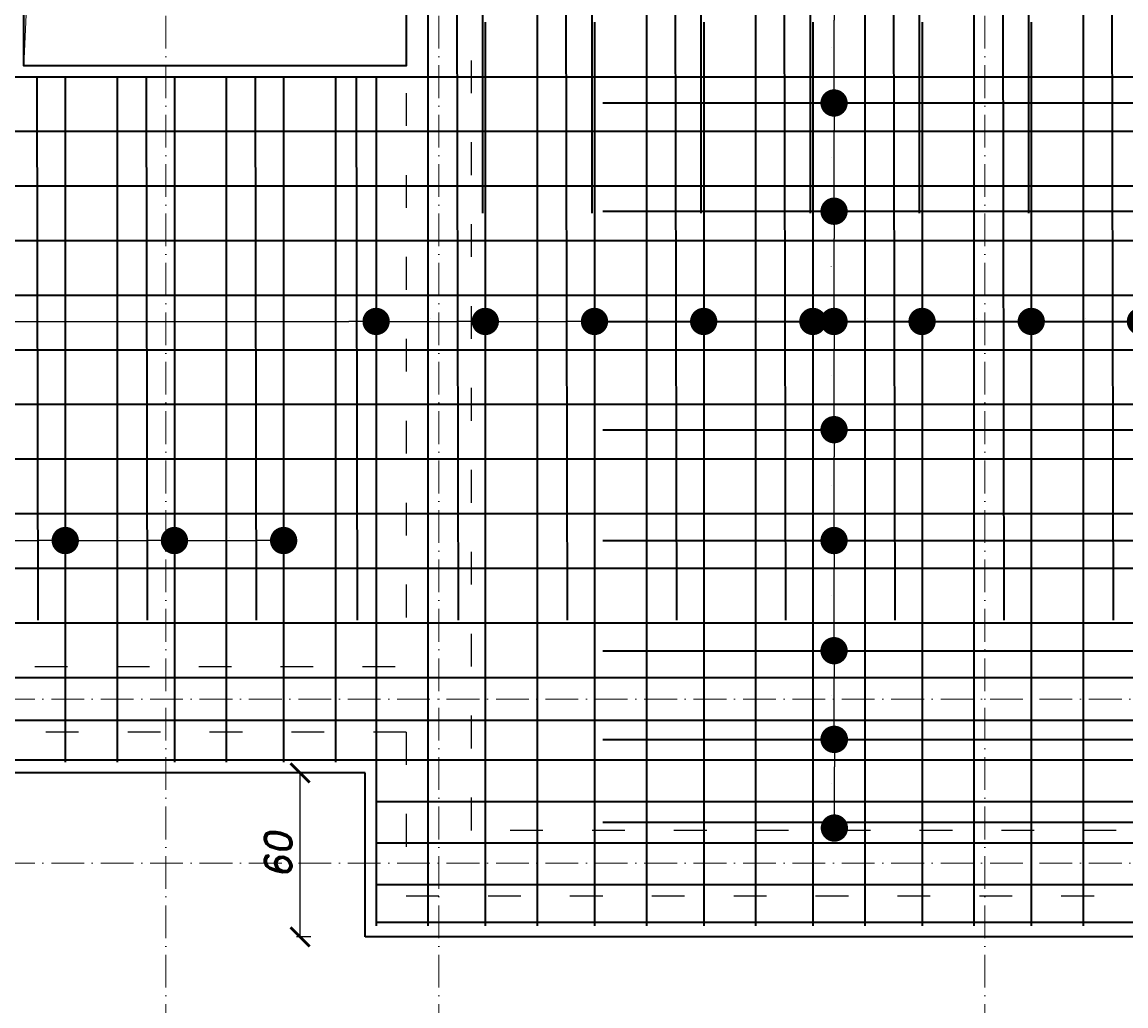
# Model space of a CAD drawing. Header units: millimetres. Extents: x 295948 to 312016, y 6878 to 18016.
# Tile 158 of 252: x 304158 to 304562, y 15597 to 15957. Entities that reach past the tile are written whole.
import ezdxf

# ---------------------------------------------------------------- set-up
doc = ezdxf.new("R2010")
doc.units = ezdxf.units.MM
doc.linetypes.add('ACAD_ISO03W100', pattern=[30, 12, -18])
doc.linetypes.add('ACAD_ISO10W100', pattern=[18, 12, -3, 0, -3])
for name, color, linetype, lineweight in [('konstrukcja', 3, 'Continuous', 35), ('konstrukcja wymiary', 1, 'Continuous', 13), ('osie', 5, 'ACAD_ISO10W100', 13), ('zbrojenie płyty', 141, 'Continuous', 35)]:
    doc.layers.add(name, color=color, linetype=linetype, lineweight=lineweight)
doc.layers.add('przerywane', color=6, linetype='ACAD_ISO03W100')
doc.styles.add('KONSTRUKCJA', font='romand.shx', dxfattribs={"oblique": 10})
doc.styles.get("Standard").update_dxf_attribs({"font": 'romand.shx', "oblique": 10})
doc.dimstyles.new('150', dxfattribs={"dimtxt": 10, "dimasz": 7, "dimexe": 1.25, "dimexo": 0.625, "dimgap": 3, "dimtad": 1, "dimdec": 0, "dimrnd": 0.5, "dimtxsty": 'KONSTRUKCJA', "dimblk": 'ARCHTICK', "dimcen": 2.5, "dimadec": 0, "dimazin": 0, "dimtfac": 1, "dimtdec": 0, "dimtix": 1, "dimtmove": 0, "dimatfit": 3, "dimfxl": 4, "dimfxlon": 1, "dimarcsym": 0})
doc.dimstyles.new('kropki', dxfattribs={"dimtxt": 0.001, "dimasz": 10, "dimexe": 1.25, "dimexo": 0.625, "dimgap": 1, "dimtad": 1, "dimtxsty": 'Standard', "dimblk": 'DOT', "dimcen": 2.5, "dimadec": 0, "dimazin": 0, "dimtfac": 1, "dimtmove": 0, "dimatfit": 3, "dimfxl": 1, "dimfxlon": 1, "dimarcsym": 0})

# ---------------------------------------------------------------- blocks, each defined once
blk = doc.blocks.new('_Dot')
at = {"color": 0, "linetype": 'ByBlock', "lineweight": -2}
blk.add_line((-0.5, 0), (-1, 0), dxfattribs=at)
at = {"color": 0, "linetype": 'ByBlock', "const_width": 0.5}
blk.add_lwpolyline([(-0.25, 0, 1), (0.25, 0, 1)], format="xyb", close=True, dxfattribs=at)
blk = doc.blocks.new('*D2175')
at = {"layer": 'Defpoints', "color": 0, "transparency": 16777216}
for p in [(304287.44, 15847.6), (303813.56, 15838.24), (304287.44, 15837.24)]:
    blk.add_point(p, dxfattribs=at)
at = {"layer": 'konstrukcja wymiary', "color": 0, "lineweight": -2, "transparency": 16777216}
for p, q in [((303813.56, 15846.6), (303813.56, 15848.85)), ((304287.44, 15846.6), (304287.44, 15848.85)), ((303823.56, 15847.6), (304277.44, 15847.6))]:
    blk.add_line(p, q, dxfattribs=at)
at = {"layer": 'konstrukcja wymiary', "color": 0, "lineweight": -2, "transparency": 16777216, "xscale": 10, "yscale": 10, "zscale": 10, "rotation": 180}
blk.add_blockref('_Dot', (303813.56, 15847.6), dxfattribs=at)
at = {"layer": 'konstrukcja wymiary', "color": 0, "lineweight": -2, "transparency": 16777216, "xscale": 10, "yscale": 10, "zscale": 10}
blk.add_blockref('_Dot', (304287.44, 15847.6), dxfattribs=at)
at = {"layer": 'konstrukcja wymiary', "color": 0, "transparency": 16777216, "insert": (304050.5, 15848.61), "char_height": 0.001, "attachment_point": 5}
blk.add_mtext('473,88', dxfattribs=at)
blk = doc.blocks.new('*D2176')
at = {"layer": 'Defpoints', "color": 0, "transparency": 16777216}
for p in [(304327.44, 15847.6), (304287.44, 15837.24), (304327.44, 15837.24)]:
    blk.add_point(p, dxfattribs=at)
at = {"layer": 'konstrukcja wymiary', "color": 0, "lineweight": -2, "transparency": 16777216}
for p, q in [((304287.44, 15846.6), (304287.44, 15848.85)), ((304327.44, 15846.6), (304327.44, 15848.85)), ((304297.44, 15847.6), (304317.44, 15847.6))]:
    blk.add_line(p, q, dxfattribs=at)
at = {"layer": 'konstrukcja wymiary', "color": 0, "lineweight": -2, "transparency": 16777216, "xscale": 10, "yscale": 10, "zscale": 10, "rotation": 180}
blk.add_blockref('_Dot', (304287.44, 15847.6), dxfattribs=at)
at = {"layer": 'konstrukcja wymiary', "color": 0, "lineweight": -2, "transparency": 16777216, "xscale": 10, "yscale": 10, "zscale": 10}
blk.add_blockref('_Dot', (304327.44, 15847.6), dxfattribs=at)
at = {"layer": 'konstrukcja wymiary', "color": 0, "transparency": 16777216, "insert": (304307.44, 15848.61), "char_height": 0.001, "attachment_point": 5}
blk.add_mtext('40', dxfattribs=at)
blk = doc.blocks.new('*D2177')
at = {"layer": 'Defpoints', "color": 0, "transparency": 16777216}
for p in [(304367.44, 15847.6), (304327.44, 15837.24), (304367.44, 15837.24)]:
    blk.add_point(p, dxfattribs=at)
at = {"layer": 'konstrukcja wymiary', "color": 0, "lineweight": -2, "transparency": 16777216}
for p, q in [((304327.44, 15846.6), (304327.44, 15848.85)), ((304367.44, 15846.6), (304367.44, 15848.85)), ((304337.44, 15847.6), (304357.44, 15847.6))]:
    blk.add_line(p, q, dxfattribs=at)
at = {"layer": 'konstrukcja wymiary', "color": 0, "lineweight": -2, "transparency": 16777216, "xscale": 10, "yscale": 10, "zscale": 10, "rotation": 180}
blk.add_blockref('_Dot', (304327.44, 15847.6), dxfattribs=at)
at = {"layer": 'konstrukcja wymiary', "color": 0, "lineweight": -2, "transparency": 16777216, "xscale": 10, "yscale": 10, "zscale": 10}
blk.add_blockref('_Dot', (304367.44, 15847.6), dxfattribs=at)
at = {"layer": 'konstrukcja wymiary', "color": 0, "transparency": 16777216, "insert": (304347.44, 15848.61), "char_height": 0.001, "attachment_point": 5}
blk.add_mtext('40', dxfattribs=at)
blk = doc.blocks.new('*D2178')
at = {"layer": 'Defpoints', "color": 0, "transparency": 16777216}
for p in [(304407.44, 15847.6), (304367.44, 15837.24), (304407.44, 15837.24)]:
    blk.add_point(p, dxfattribs=at)
at = {"layer": 'konstrukcja wymiary', "color": 0, "lineweight": -2, "transparency": 16777216}
for p, q in [((304367.44, 15846.6), (304367.44, 15848.85)), ((304407.44, 15846.6), (304407.44, 15848.85)), ((304377.44, 15847.6), (304397.44, 15847.6))]:
    blk.add_line(p, q, dxfattribs=at)
at = {"layer": 'konstrukcja wymiary', "color": 0, "lineweight": -2, "transparency": 16777216, "xscale": 10, "yscale": 10, "zscale": 10, "rotation": 180}
blk.add_blockref('_Dot', (304367.44, 15847.6), dxfattribs=at)
at = {"layer": 'konstrukcja wymiary', "color": 0, "lineweight": -2, "transparency": 16777216, "xscale": 10, "yscale": 10, "zscale": 10}
blk.add_blockref('_Dot', (304407.44, 15847.6), dxfattribs=at)
at = {"layer": 'konstrukcja wymiary', "color": 0, "transparency": 16777216, "insert": (304387.44, 15848.61), "char_height": 0.001, "attachment_point": 5}
blk.add_mtext('40', dxfattribs=at)
blk = doc.blocks.new('*D2179')
at = {"layer": 'Defpoints', "color": 0, "transparency": 16777216}
for p in [(304447.44, 15847.6), (304407.44, 15837.24), (304447.44, 15837.24)]:
    blk.add_point(p, dxfattribs=at)
at = {"layer": 'konstrukcja wymiary', "color": 0, "lineweight": -2, "transparency": 16777216}
for p, q in [((304407.44, 15846.6), (304407.44, 15848.85)), ((304447.44, 15846.6), (304447.44, 15848.85)), ((304417.44, 15847.6), (304437.44, 15847.6))]:
    blk.add_line(p, q, dxfattribs=at)
at = {"layer": 'konstrukcja wymiary', "color": 0, "lineweight": -2, "transparency": 16777216, "xscale": 10, "yscale": 10, "zscale": 10, "rotation": 180}
blk.add_blockref('_Dot', (304407.44, 15847.6), dxfattribs=at)
at = {"layer": 'konstrukcja wymiary', "color": 0, "lineweight": -2, "transparency": 16777216, "xscale": 10, "yscale": 10, "zscale": 10}
blk.add_blockref('_Dot', (304447.44, 15847.6), dxfattribs=at)
at = {"layer": 'konstrukcja wymiary', "color": 0, "transparency": 16777216, "insert": (304427.44, 15848.61), "char_height": 0.001, "attachment_point": 5}
blk.add_mtext('40', dxfattribs=at)
blk = doc.blocks.new('*D2180')
at = {"layer": 'Defpoints', "color": 0, "transparency": 16777216}
for p in [(304487.44, 15847.6), (304447.44, 15837.24), (304487.44, 15837.24)]:
    blk.add_point(p, dxfattribs=at)
at = {"layer": 'konstrukcja wymiary', "color": 0, "lineweight": -2, "transparency": 16777216}
for p, q in [((304447.44, 15846.6), (304447.44, 15848.85)), ((304487.44, 15846.6), (304487.44, 15848.85)), ((304457.44, 15847.6), (304477.44, 15847.6))]:
    blk.add_line(p, q, dxfattribs=at)
at = {"layer": 'konstrukcja wymiary', "color": 0, "lineweight": -2, "transparency": 16777216, "xscale": 10, "yscale": 10, "zscale": 10, "rotation": 180}
blk.add_blockref('_Dot', (304447.44, 15847.6), dxfattribs=at)
at = {"layer": 'konstrukcja wymiary', "color": 0, "lineweight": -2, "transparency": 16777216, "xscale": 10, "yscale": 10, "zscale": 10}
blk.add_blockref('_Dot', (304487.44, 15847.6), dxfattribs=at)
at = {"layer": 'konstrukcja wymiary', "color": 0, "transparency": 16777216, "insert": (304467.44, 15848.61), "char_height": 0.001, "attachment_point": 5}
blk.add_mtext('40', dxfattribs=at)
blk = doc.blocks.new('*D2181')
at = {"layer": 'Defpoints', "color": 0, "transparency": 16777216}
for p in [(304527.44, 15847.6), (304487.44, 15837.24), (304527.44, 15837.24)]:
    blk.add_point(p, dxfattribs=at)
at = {"layer": 'konstrukcja wymiary', "color": 0, "lineweight": -2, "transparency": 16777216}
for p, q in [((304487.44, 15846.6), (304487.44, 15848.85)), ((304527.44, 15846.6), (304527.44, 15848.85)), ((304497.44, 15847.6), (304517.44, 15847.6))]:
    blk.add_line(p, q, dxfattribs=at)
at = {"layer": 'konstrukcja wymiary', "color": 0, "lineweight": -2, "transparency": 16777216, "xscale": 10, "yscale": 10, "zscale": 10, "rotation": 180}
blk.add_blockref('_Dot', (304487.44, 15847.6), dxfattribs=at)
at = {"layer": 'konstrukcja wymiary', "color": 0, "lineweight": -2, "transparency": 16777216, "xscale": 10, "yscale": 10, "zscale": 10}
blk.add_blockref('_Dot', (304527.44, 15847.6), dxfattribs=at)
at = {"layer": 'konstrukcja wymiary', "color": 0, "transparency": 16777216, "insert": (304507.44, 15848.61), "char_height": 0.001, "attachment_point": 5}
blk.add_mtext('40', dxfattribs=at)
blk = doc.blocks.new('*D2182')
at = {"layer": 'Defpoints', "color": 0, "transparency": 16777216}
for p in [(304567.44, 15847.6), (304527.44, 15837.24), (304567.44, 15837.24)]:
    blk.add_point(p, dxfattribs=at)
at = {"layer": 'konstrukcja wymiary', "color": 0, "lineweight": -2, "transparency": 16777216}
for p, q in [((304527.44, 15846.6), (304527.44, 15848.85)), ((304567.44, 15846.6), (304567.44, 15848.85)), ((304537.44, 15847.6), (304557.44, 15847.6))]:
    blk.add_line(p, q, dxfattribs=at)
at = {"layer": 'konstrukcja wymiary', "color": 0, "lineweight": -2, "transparency": 16777216, "xscale": 10, "yscale": 10, "zscale": 10, "rotation": 180}
blk.add_blockref('_Dot', (304527.44, 15847.6), dxfattribs=at)
at = {"layer": 'konstrukcja wymiary', "color": 0, "lineweight": -2, "transparency": 16777216, "xscale": 10, "yscale": 10, "zscale": 10}
blk.add_blockref('_Dot', (304567.44, 15847.6), dxfattribs=at)
at = {"layer": 'konstrukcja wymiary', "color": 0, "transparency": 16777216, "insert": (304547.44, 15848.61), "char_height": 0.001, "attachment_point": 5}
blk.add_mtext('40', dxfattribs=at)
blk = doc.blocks.new('*D2458')
at = {"layer": 'Defpoints', "color": 0, "transparency": 16777216}
for p in [(304173.56, 15767.35), (304133.56, 15757.24), (304173.56, 15757.24)]:
    blk.add_point(p, dxfattribs=at)
at = {"layer": 'konstrukcja wymiary', "color": 0, "lineweight": -2, "transparency": 16777216}
for p, q in [((304133.56, 15766.35), (304133.56, 15768.6)), ((304143.56, 15767.35), (304163.56, 15767.35)), ((304173.56, 15766.35), (304173.56, 15768.6))]:
    blk.add_line(p, q, dxfattribs=at)
at = {"layer": 'konstrukcja wymiary', "color": 0, "lineweight": -2, "transparency": 16777216, "xscale": 10, "yscale": 10, "zscale": 10, "rotation": 180}
blk.add_blockref('_Dot', (304133.56, 15767.35), dxfattribs=at)
at = {"layer": 'konstrukcja wymiary', "color": 0, "lineweight": -2, "transparency": 16777216, "xscale": 10, "yscale": 10, "zscale": 10}
blk.add_blockref('_Dot', (304173.56, 15767.35), dxfattribs=at)
at = {"layer": 'konstrukcja wymiary', "color": 0, "transparency": 16777216, "insert": (304153.56, 15768.35), "char_height": 0.001, "attachment_point": 5}
blk.add_mtext('40', dxfattribs=at)
blk = doc.blocks.new('*D2459')
at = {"layer": 'Defpoints', "color": 0, "transparency": 16777216}
for p in [(304213.56, 15767.35), (304173.56, 15757.24), (304213.56, 15757.24)]:
    blk.add_point(p, dxfattribs=at)
at = {"layer": 'konstrukcja wymiary', "color": 0, "lineweight": -2, "transparency": 16777216}
for p, q in [((304173.56, 15766.35), (304173.56, 15768.6)), ((304183.56, 15767.35), (304203.56, 15767.35)), ((304213.56, 15766.35), (304213.56, 15768.6))]:
    blk.add_line(p, q, dxfattribs=at)
at = {"layer": 'konstrukcja wymiary', "color": 0, "lineweight": -2, "transparency": 16777216, "xscale": 10, "yscale": 10, "zscale": 10, "rotation": 180}
blk.add_blockref('_Dot', (304173.56, 15767.35), dxfattribs=at)
at = {"layer": 'konstrukcja wymiary', "color": 0, "lineweight": -2, "transparency": 16777216, "xscale": 10, "yscale": 10, "zscale": 10}
blk.add_blockref('_Dot', (304213.56, 15767.35), dxfattribs=at)
at = {"layer": 'konstrukcja wymiary', "color": 0, "transparency": 16777216, "insert": (304193.56, 15768.35), "char_height": 0.001, "attachment_point": 5}
blk.add_mtext('40', dxfattribs=at)
blk = doc.blocks.new('*D2460')
at = {"layer": 'Defpoints', "color": 0, "transparency": 16777216}
for p in [(304253.56, 15767.35), (304213.56, 15757.24), (304253.56, 15757.24)]:
    blk.add_point(p, dxfattribs=at)
at = {"layer": 'konstrukcja wymiary', "color": 0, "lineweight": -2, "transparency": 16777216}
for p, q in [((304213.56, 15766.35), (304213.56, 15768.6)), ((304223.56, 15767.35), (304243.56, 15767.35)), ((304253.56, 15766.35), (304253.56, 15768.6))]:
    blk.add_line(p, q, dxfattribs=at)
at = {"layer": 'konstrukcja wymiary', "color": 0, "lineweight": -2, "transparency": 16777216, "xscale": 10, "yscale": 10, "zscale": 10, "rotation": 180}
blk.add_blockref('_Dot', (304213.56, 15767.35), dxfattribs=at)
at = {"layer": 'konstrukcja wymiary', "color": 0, "lineweight": -2, "transparency": 16777216, "xscale": 10, "yscale": 10, "zscale": 10}
blk.add_blockref('_Dot', (304253.56, 15767.35), dxfattribs=at)
at = {"layer": 'konstrukcja wymiary', "color": 0, "transparency": 16777216, "insert": (304233.56, 15768.35), "char_height": 0.001, "attachment_point": 5}
blk.add_mtext('40', dxfattribs=at)
blk = doc.blocks.new('_ArchTick')
at = {"color": 0, "linetype": 'ByBlock', "lineweight": 13, "const_width": 0.15}
blk.add_lwpolyline([(-0.5, -0.5), (0.5, 0.5)], dxfattribs=at)
blk = doc.blocks.new('*D2493')
at = {"layer": 'Defpoints', "color": 0, "transparency": 16777216}
for p in [(303817.44, 15622.22), (304283.44, 15622.22), (304283.44, 15582.22)]:
    blk.add_point(p, dxfattribs=at)
at = {"layer": 'konstrukcja wymiary', "color": 0, "lineweight": -2, "transparency": 16777216}
for p, q in [((303817.44, 15586.22), (303817.44, 15580.97)), ((304283.44, 15586.22), (304283.44, 15580.97)), ((303817.44, 15582.22), (304283.44, 15582.22))]:
    blk.add_line(p, q, dxfattribs=at)
at = {"layer": 'konstrukcja wymiary', "color": 0, "lineweight": -2, "transparency": 16777216, "xscale": 7, "yscale": 7, "zscale": 7, "rotation": 180}
blk.add_blockref('_ArchTick', (303817.44, 15582.22), dxfattribs=at)
at = {"layer": 'konstrukcja wymiary', "color": 0, "lineweight": -2, "transparency": 16777216, "xscale": 7, "yscale": 7, "zscale": 7}
blk.add_blockref('_ArchTick', (304283.44, 15582.22), dxfattribs=at)
at = {"layer": 'konstrukcja wymiary', "color": 0, "transparency": 16777216, "insert": (304050.44, 15590.22), "char_height": 10, "attachment_point": 5, "style": 'KONSTRUKCJA'}
blk.add_mtext('466', dxfattribs=at)
blk = doc.blocks.new('*D2494')
at = {"layer": 'Defpoints', "color": 0, "transparency": 16777216}
for p in [(304283.44, 15622.22), (304957.44, 15622.22), (304957.44, 15582.22)]:
    blk.add_point(p, dxfattribs=at)
at = {"layer": 'konstrukcja wymiary', "color": 0, "lineweight": -2, "transparency": 16777216}
for p, q in [((304283.44, 15586.22), (304283.44, 15580.97)), ((304957.44, 15586.22), (304957.44, 15580.97)), ((304283.44, 15582.22), (304957.44, 15582.22))]:
    blk.add_line(p, q, dxfattribs=at)
at = {"layer": 'konstrukcja wymiary', "color": 0, "lineweight": -2, "transparency": 16777216, "xscale": 7, "yscale": 7, "zscale": 7, "rotation": 180}
blk.add_blockref('_ArchTick', (304283.44, 15582.22), dxfattribs=at)
at = {"layer": 'konstrukcja wymiary', "color": 0, "lineweight": -2, "transparency": 16777216, "xscale": 7, "yscale": 7, "zscale": 7}
blk.add_blockref('_ArchTick', (304957.44, 15582.22), dxfattribs=at)
at = {"layer": 'konstrukcja wymiary', "color": 0, "transparency": 16777216, "insert": (304620.44, 15590.22), "char_height": 10, "attachment_point": 5, "style": 'KONSTRUKCJA'}
blk.add_mtext('674', dxfattribs=at)
blk = doc.blocks.new('*D2495')
at = {"layer": 'Defpoints', "color": 0, "transparency": 16777216}
for p in [(304259.58, 15682.22), (304283.44, 15682.22), (304283.44, 15622.22)]:
    blk.add_point(p, dxfattribs=at)
at = {"layer": 'konstrukcja wymiary', "color": 0, "lineweight": -2, "transparency": 16777216}
for p, q in [((304263.58, 15682.22), (304258.33, 15682.22)), ((304259.58, 15622.22), (304259.58, 15682.22)), ((304263.58, 15622.22), (304258.33, 15622.22))]:
    blk.add_line(p, q, dxfattribs=at)
at = {"layer": 'konstrukcja wymiary', "color": 0, "lineweight": -2, "transparency": 16777216, "xscale": 7, "yscale": 7, "zscale": 7}
for p, rotation in [((304259.58, 15682.22), 90), ((304259.58, 15622.22), 270)]:
    blk.add_blockref('_ArchTick', p, dxfattribs=dict(at, rotation=rotation))
at = {"layer": 'konstrukcja wymiary', "color": 0, "transparency": 16777216, "insert": (304251.58, 15652.22), "char_height": 10, "attachment_point": 5, "rotation": 90, "style": 'KONSTRUKCJA'}
blk.add_mtext('60', dxfattribs=at)
blk = doc.blocks.new('*D2678')
at = {"layer": 'Defpoints', "color": 0, "transparency": 16777216}
for p in [(304445.44, 15727.01), (304455.2, 15727.01), (304445.44, 15694.54)]:
    blk.add_point(p, dxfattribs=at)
at = {"layer": 'konstrukcja wymiary', "color": 0, "lineweight": -2, "transparency": 16777216}
for p, q in [((304454.2, 15727.01), (304456.45, 15727.01)), ((304455.2, 15704.54), (304455.2, 15717.01)), ((304454.2, 15694.54), (304456.45, 15694.54))]:
    blk.add_line(p, q, dxfattribs=at)
at = {"layer": 'konstrukcja wymiary', "color": 0, "lineweight": -2, "transparency": 16777216, "xscale": 10, "yscale": 10, "zscale": 10}
for p, rotation in [((304455.2, 15727.01), 90), ((304455.2, 15694.54), 270)]:
    blk.add_blockref('_Dot', p, dxfattribs=dict(at, rotation=rotation))
at = {"layer": 'konstrukcja wymiary', "color": 0, "transparency": 16777216, "insert": (304454.2, 15710.77), "char_height": 0.001, "attachment_point": 5, "rotation": 90}
blk.add_mtext('32,47', dxfattribs=at)
blk = doc.blocks.new('*D2679')
at = {"layer": 'Defpoints', "color": 0, "transparency": 16777216}
for p in [(304445.44, 15767.35), (304455.2, 15767.35), (304445.44, 15727.01)]:
    blk.add_point(p, dxfattribs=at)
at = {"layer": 'konstrukcja wymiary', "color": 0, "lineweight": -2, "transparency": 16777216}
for p, q in [((304454.2, 15767.35), (304456.45, 15767.35)), ((304455.2, 15737.01), (304455.2, 15757.35)), ((304454.2, 15727.01), (304456.45, 15727.01))]:
    blk.add_line(p, q, dxfattribs=at)
at = {"layer": 'konstrukcja wymiary', "color": 0, "lineweight": -2, "transparency": 16777216, "xscale": 10, "yscale": 10, "zscale": 10}
for p, rotation in [((304455.2, 15767.35), 90), ((304455.2, 15727.01), 270)]:
    blk.add_blockref('_Dot', p, dxfattribs=dict(at, rotation=rotation))
at = {"layer": 'konstrukcja wymiary', "color": 0, "transparency": 16777216, "insert": (304454.2, 15747.18), "char_height": 0.001, "attachment_point": 5, "rotation": 90}
blk.add_mtext('40,34', dxfattribs=at)
blk = doc.blocks.new('*D2680')
at = {"layer": 'Defpoints', "color": 0, "transparency": 16777216}
for p in [(304445.44, 15807.96), (304455.2, 15807.96), (304445.44, 15767.35)]:
    blk.add_point(p, dxfattribs=at)
at = {"layer": 'konstrukcja wymiary', "color": 0, "lineweight": -2, "transparency": 16777216}
for p, q in [((304454.2, 15807.96), (304456.45, 15807.96)), ((304455.2, 15777.35), (304455.2, 15797.96)), ((304454.2, 15767.35), (304456.45, 15767.35))]:
    blk.add_line(p, q, dxfattribs=at)
at = {"layer": 'konstrukcja wymiary', "color": 0, "lineweight": -2, "transparency": 16777216, "xscale": 10, "yscale": 10, "zscale": 10}
for p, rotation in [((304455.2, 15807.96), 90), ((304455.2, 15767.35), 270)]:
    blk.add_blockref('_Dot', p, dxfattribs=dict(at, rotation=rotation))
at = {"layer": 'konstrukcja wymiary', "color": 0, "transparency": 16777216, "insert": (304454.2, 15787.65), "char_height": 0.001, "attachment_point": 5, "rotation": 90}
blk.add_mtext('40,61', dxfattribs=at)
blk = doc.blocks.new('*D2681')
at = {"layer": 'Defpoints', "color": 0, "transparency": 16777216}
for p in [(304446.44, 15847.6), (304455.2, 15847.6), (304445.44, 15807.96)]:
    blk.add_point(p, dxfattribs=at)
at = {"layer": 'konstrukcja wymiary', "color": 0, "lineweight": -2, "transparency": 16777216}
for p, q in [((304454.2, 15847.6), (304456.45, 15847.6)), ((304455.2, 15817.96), (304455.2, 15837.6)), ((304454.2, 15807.96), (304456.45, 15807.96))]:
    blk.add_line(p, q, dxfattribs=at)
at = {"layer": 'konstrukcja wymiary', "color": 0, "lineweight": -2, "transparency": 16777216, "xscale": 10, "yscale": 10, "zscale": 10}
for p, rotation in [((304455.2, 15847.6), 90), ((304455.2, 15807.96), 270)]:
    blk.add_blockref('_Dot', p, dxfattribs=dict(at, rotation=rotation))
at = {"layer": 'konstrukcja wymiary', "color": 0, "transparency": 16777216, "insert": (304454.2, 15827.78), "char_height": 0.001, "attachment_point": 5, "rotation": 90}
blk.add_mtext('39,65', dxfattribs=at)
blk = doc.blocks.new('*D2682')
at = {"layer": 'Defpoints', "color": 0, "transparency": 16777216}
for p in [(304445.44, 15887.96), (304455.2, 15887.96), (304446.44, 15847.6)]:
    blk.add_point(p, dxfattribs=at)
at = {"layer": 'konstrukcja wymiary', "color": 0, "lineweight": -2, "transparency": 16777216}
for p, q in [((304454.2, 15887.96), (304456.45, 15887.96)), ((304455.2, 15857.6), (304455.2, 15877.96)), ((304454.2, 15847.6), (304456.45, 15847.6))]:
    blk.add_line(p, q, dxfattribs=at)
at = {"layer": 'konstrukcja wymiary', "color": 0, "lineweight": -2, "transparency": 16777216, "xscale": 10, "yscale": 10, "zscale": 10}
for p, rotation in [((304455.2, 15887.96), 90), ((304455.2, 15847.6), 270)]:
    blk.add_blockref('_Dot', p, dxfattribs=dict(at, rotation=rotation))
at = {"layer": 'konstrukcja wymiary', "color": 0, "transparency": 16777216, "insert": (304454.2, 15867.78), "char_height": 0.001, "attachment_point": 5, "rotation": 90}
blk.add_mtext('40,35', dxfattribs=at)
blk = doc.blocks.new('*D2683')
at = {"layer": 'Defpoints', "color": 0, "transparency": 16777216}
for p in [(304445.44, 15927.6), (304455.2, 15927.6), (304445.44, 15887.96)]:
    blk.add_point(p, dxfattribs=at)
at = {"layer": 'konstrukcja wymiary', "color": 0, "lineweight": -2, "transparency": 16777216}
for p, q in [((304454.2, 15927.6), (304456.45, 15927.6)), ((304455.2, 15897.96), (304455.2, 15917.6)), ((304454.2, 15887.96), (304456.45, 15887.96))]:
    blk.add_line(p, q, dxfattribs=at)
at = {"layer": 'konstrukcja wymiary', "color": 0, "lineweight": -2, "transparency": 16777216, "xscale": 10, "yscale": 10, "zscale": 10}
for p, rotation in [((304455.2, 15927.6), 90), ((304455.2, 15887.96), 270)]:
    blk.add_blockref('_Dot', p, dxfattribs=dict(at, rotation=rotation))
at = {"layer": 'konstrukcja wymiary', "color": 0, "transparency": 16777216, "insert": (304454.2, 15907.78), "char_height": 0.001, "attachment_point": 5, "rotation": 90}
blk.add_mtext('39,65', dxfattribs=at)
blk = doc.blocks.new('*D2684')
at = {"layer": 'Defpoints', "color": 0, "transparency": 16777216}
for p in [(304445.44, 15967.96), (304455.2, 15967.96), (304445.44, 15927.6)]:
    blk.add_point(p, dxfattribs=at)
at = {"layer": 'konstrukcja wymiary', "color": 0, "lineweight": -2, "transparency": 16777216}
for p, q in [((304454.2, 15967.96), (304456.45, 15967.96)), ((304455.2, 15937.6), (304455.2, 15957.96)), ((304454.2, 15927.6), (304456.45, 15927.6))]:
    blk.add_line(p, q, dxfattribs=at)
at = {"layer": 'konstrukcja wymiary', "color": 0, "lineweight": -2, "transparency": 16777216, "xscale": 10, "yscale": 10, "zscale": 10}
for p, rotation in [((304455.2, 15967.96), 90), ((304455.2, 15927.6), 270)]:
    blk.add_blockref('_Dot', p, dxfattribs=dict(at, rotation=rotation))
at = {"layer": 'konstrukcja wymiary', "color": 0, "transparency": 16777216, "insert": (304454.2, 15947.78), "char_height": 0.001, "attachment_point": 5, "rotation": 90}
blk.add_mtext('40,35', dxfattribs=at)
blk = doc.blocks.new('*D2686')
at = {"layer": 'Defpoints', "color": 0, "transparency": 16777216}
for p in [(304446.69, 15694.54), (304455.32, 15694.54), (304446.69, 15662.06)]:
    blk.add_point(p, dxfattribs=at)
at = {"layer": 'konstrukcja wymiary', "color": 0, "lineweight": -2, "transparency": 16777216}
for p, q in [((304454.32, 15694.54), (304456.57, 15694.54)), ((304455.32, 15672.06), (304455.32, 15684.54)), ((304454.32, 15662.06), (304456.57, 15662.06))]:
    blk.add_line(p, q, dxfattribs=at)
at = {"layer": 'konstrukcja wymiary', "color": 0, "lineweight": -2, "transparency": 16777216, "xscale": 10, "yscale": 10, "zscale": 10}
for p, rotation in [((304455.32, 15694.54), 90), ((304455.32, 15662.06), 270)]:
    blk.add_blockref('_Dot', p, dxfattribs=dict(at, rotation=rotation))
at = {"layer": 'konstrukcja wymiary', "color": 0, "transparency": 16777216, "insert": (304454.32, 15678.3), "char_height": 0.001, "attachment_point": 5, "rotation": 90}
blk.add_mtext('32,47', dxfattribs=at)

msp = doc.modelspace()

# ---------------------------------------------------------------- hatches: boundary and pattern name
at = {"layer": 'konstrukcja wymiary'}
h = msp.add_hatch(color=256, dxfattribs=at)
h.dxf.hatch_style = 1
h.paths.add_polyline_path([(304164.508, 16075.455), (304158.44, 15941.224), (304158.44, 16081.224), (304298.44, 16081.224)])

# ---------------------------------------------------------------- linework, layer by layer
at = {"layer": 'konstrukcja'}
for p, q in [((304283.44, 15682.224), (303817.44, 15682.224)), ((304283.44, 15622.224), (304283.44, 15682.224))]:
    msp.add_line(p, q, dxfattribs=at)
msp.add_lwpolyline([(303817.44, 15622.224), (303143.44, 15622.224), (303143.44, 16891.224), (304957.44, 16891.224), (304957.44, 15622.224), (304283.44, 15622.224)], dxfattribs=at)
msp.add_lwpolyline([(304158.44, 16081.224), (304298.44, 16081.224), (304298.44, 15941.224), (304158.44, 15941.224)], close=True, dxfattribs=at)
at = {"layer": 'konstrukcja wymiary'}
msp.add_lwpolyline([(304164.508, 16075.455), (304158.44, 15941.224), (304158.44, 16081.224), (304298.44, 16081.224)], close=True, dxfattribs=at)
at = {"layer": 'osie'}
for p, q in [((304210.44, 17045.509), (304210.44, 15571.332)), ((304310.44, 17045.509), (304310.44, 15571.332)), ((304510.44, 17045.509), (304510.44, 15571.332)), ((302955.771, 15709.224), (304978.51, 15709.224)), ((302955.771, 15649.224), (304978.51, 15649.224))]:
    msp.add_line(p, q, dxfattribs=at)
at = {"layer": 'przerywane'}
for p, q in [((304322.44, 15661.224), (304322.44, 16272.224)), ((304298.44, 16081.224), (304298.44, 15721.224)), ((303802.44, 15721.224), (304298.44, 15721.224)), ((304298.44, 15697.224), (303802.44, 15697.224)), ((304298.44, 15697.224), (304298.44, 15637.224)), ((304918.556, 15661.224), (304322.44, 15661.224)), ((304298.44, 15637.224), (304942.44, 15637.224))]:
    msp.add_line(p, q, dxfattribs=at)
at = {"layer": 'zbrojenie płyty'}
for p, q in [((304326.44, 16887.224), (304326.44, 15887.224)), ((304366.44, 16887.224), (304366.44, 15887.224)), ((304406.44, 16887.224), (304406.44, 15887.224)), ((304446.44, 16887.224), (304446.44, 15887.224)), ((304486.44, 16887.224), (304486.44, 15887.224)), ((304526.44, 16887.224), (304526.44, 15887.224)), ((304306.44, 16626.224), (304306.44, 15626.224)), ((304346.44, 16626.224), (304346.44, 15626.224)), ((304386.44, 16626.224), (304386.44, 15626.224)), ((304426.44, 16626.224), (304426.44, 15626.224)), ((304466.44, 16626.224), (304466.44, 15626.224)), ((304506.44, 16626.224), (304506.44, 15626.224)), ((304546.44, 16626.224), (304546.44, 15626.224)), ((304316.44, 16238.243), (304317.44, 15738.243)), ((304356.44, 16238.243), (304357.44, 15738.243)), ((304396.44, 16238.243), (304397.44, 15738.243)), ((304436.44, 16238.243), (304437.44, 15738.243)), ((304476.44, 16238.243), (304477.44, 15738.243)), ((304516.44, 16238.243), (304517.44, 15738.243)), ((304556.44, 16238.243), (304557.44, 15738.243)), ((304327.44, 15957.224), (304327.44, 15626.224)), ((304367.44, 15957.224), (304367.44, 15626.224)), ((304407.44, 15957.224), (304407.44, 15626.224)), ((304447.44, 15957.224), (304447.44, 15626.224)), ((304487.44, 15957.224), (304487.44, 15626.224)), ((304527.44, 15957.224), (304527.44, 15626.224)), ((303450.44, 15937.243), (304650.44, 15937.243)), ((304163.16, 15937.243), (304163.558, 15738.243)), ((304173.558, 15937.243), (304173.558, 15686.224)), ((304192.558, 15937.243), (304192.558, 15686.224)), ((304203.16, 15937.243), (304203.558, 15738.243)), ((304213.558, 15937.243), (304213.558, 15686.224)), ((304232.558, 15937.243), (304232.558, 15686.224)), ((304243.16, 15937.243), (304243.558, 15738.243)), ((304253.558, 15937.243), (304253.558, 15686.224)), ((304272.558, 15937.243), (304272.558, 15686.224)), ((304280.16, 15937.243), (304280.558, 15738.243)), ((304287.44, 15937.243), (304287.44, 15626.224)), ((304370.498, 15927.605), (304870.498, 15927.605)), ((303752.132, 15917.243), (304952.132, 15917.243)), ((303450.44, 15897.243), (304650.44, 15897.243)), ((304370.498, 15887.957), (304870.498, 15887.957)), ((303752.132, 15877.243), (304952.132, 15877.243)), ((303450.44, 15857.243), (304650.44, 15857.243)), ((304370.498, 15847.605), (304870.498, 15847.605)), ((303752.132, 15837.243), (304952.132, 15837.243)), ((303450.44, 15817.243), (304650.44, 15817.243)), ((304370.498, 15807.957), (304870.498, 15807.957)), ((303752.132, 15797.243), (304952.132, 15797.243)), ((303450.44, 15777.243), (304650.44, 15777.243)), ((304370.498, 15767.346), (304870.498, 15767.346)), ((303752.132, 15757.243), (304952.132, 15757.243)), ((303450.44, 15737.243), (304650.44, 15737.243)), ((304370.498, 15727.006), (304870.498, 15727.006)), ((303752.132, 15717.243), (304952.132, 15717.243)), ((303450.44, 15701.632), (304650.44, 15701.632)), ((304370.498, 15694.535), (304870.498, 15694.535)), ((303752.132, 15687.03), (304952.132, 15687.03)), ((304953.44, 15671.702), (304287.322, 15671.702)), ((304370.498, 15664.275), (304870.498, 15664.275)), ((304953.44, 15656.524), (304287.322, 15656.524)), ((304953.44, 15641.255), (304287.322, 15641.255)), ((304953.44, 15627.512), (304287.322, 15627.512))]:
    msp.add_line(p, q, dxfattribs=at)

# ---------------------------------------------------------------- dimensions: what is measured, and where the dimension line sits
at = {"layer": 'konstrukcja wymiary'}
for base, p1, p2, dimstyle, picture, middle in [((304455.197, 15967.957), (304445.44, 15927.605), (304445.44, 15967.957), 'kropki', '*D2684', (304454.197, 15947.781)), ((304455.197, 15927.605), (304445.44, 15887.957), (304445.44, 15927.605), 'kropki', '*D2683', (304454.197, 15907.781)), ((304455.197, 15887.957), (304446.44, 15847.605), (304445.44, 15887.957), 'kropki', '*D2682', (304454.197, 15867.781)), ((304455.197, 15847.605), (304445.44, 15807.957), (304446.44, 15847.605), 'kropki', '*D2681', (304454.197, 15827.781)), ((304455.197, 15807.957), (304445.44, 15767.346), (304445.44, 15807.957), 'kropki', '*D2680', (304454.197, 15787.651)), ((304455.197, 15767.346), (304445.44, 15727.006), (304445.44, 15767.346), 'kropki', '*D2679', (304454.197, 15747.176)), ((304455.197, 15727.006), (304445.44, 15694.535), (304445.44, 15727.006), 'kropki', '*D2678', (304454.197, 15710.771)), ((304455.322, 15694.535), (304446.69, 15662.064), (304446.69, 15694.535), 'kropki', '*D2686', (304454.322, 15678.3)), ((304259.575, 15682.224), (304283.44, 15622.224), (304283.44, 15682.224), '150', '*D2495', (304251.575, 15652.224))]:
    dim = msp.add_linear_dim(base=base, p1=p1, p2=p2, angle=90, dimstyle=dimstyle, override={"dimtmove": 1}, dxfattribs=at)
    dim.commit()
    dim.dimension.update_dxf_attribs({"geometry": picture, "text_midpoint": middle})
for base, p1, p2, dimstyle, picture, middle in [((304287.44, 15847.605), (303813.558, 15838.243), (304287.44, 15837.243), 'kropki', '*D2175', (304050.499, 15848.605)), ((304327.44, 15847.605), (304287.44, 15837.243), (304327.44, 15837.243), 'kropki', '*D2176', (304307.44, 15848.605)), ((304367.44, 15847.605), (304327.44, 15837.243), (304367.44, 15837.243), 'kropki', '*D2177', (304347.44, 15848.605)), ((304407.44, 15847.605), (304367.44, 15837.243), (304407.44, 15837.243), 'kropki', '*D2178', (304387.44, 15848.605)), ((304447.44, 15847.605), (304407.44, 15837.243), (304447.44, 15837.243), 'kropki', '*D2179', (304427.44, 15848.605)), ((304487.44, 15847.605), (304447.44, 15837.243), (304487.44, 15837.243), 'kropki', '*D2180', (304467.44, 15848.605)), ((304527.44, 15847.605), (304487.44, 15837.243), (304527.44, 15837.243), 'kropki', '*D2181', (304507.44, 15848.605)), ((304567.44, 15847.605), (304527.44, 15837.243), (304567.44, 15837.243), 'kropki', '*D2182', (304547.44, 15848.605)), ((304173.558, 15767.346), (304133.558, 15757.243), (304173.558, 15757.243), 'kropki', '*D2458', (304153.558, 15768.347)), ((304213.558, 15767.346), (304173.558, 15757.243), (304213.558, 15757.243), 'kropki', '*D2459', (304193.558, 15768.347)), ((304253.558, 15767.346), (304213.558, 15757.243), (304253.558, 15757.243), 'kropki', '*D2460', (304233.558, 15768.347)), ((304283.44, 15582.224), (303817.44, 15622.224), (304283.44, 15622.224), '150', '*D2493', (304050.44, 15590.224)), ((304957.44, 15582.224), (304283.44, 15622.224), (304957.44, 15622.224), '150', '*D2494', (304620.44, 15590.224))]:
    dim = msp.add_linear_dim(base=base, p1=p1, p2=p2, dimstyle=dimstyle, override={"dimtmove": 1}, dxfattribs=at)
    dim.commit()
    dim.dimension.update_dxf_attribs({"geometry": picture, "text_midpoint": middle})

doc.saveas('drawing.dxf')
